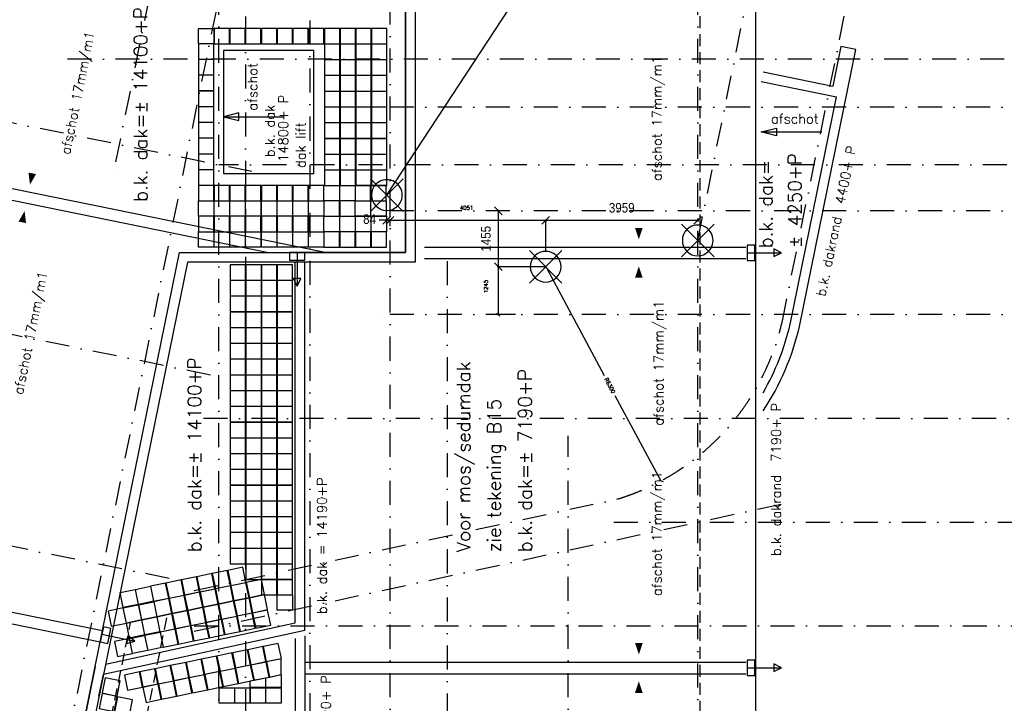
# Model space of a CAD drawing. Extents: x -161991 to 132574, y -998 to 324384.
# Tile 10 of 50: x -97498 to -71869, y 112686 to 130472. Entities that reach past the tile are written whole.
import ezdxf
from ezdxf.enums import TextEntityAlignment as Align

# ---------------------------------------------------------------- set-up
doc = ezdxf.new("R2010")
doc.units = 0
doc.header["$LTSCALE"] = 50
doc.header["$MEASUREMENT"] = 0
doc.header["$PDSIZE"] = -1
for name, pattern in [('DASHDOT', [25, 12.5, -6.25, 0, -6.25]), ('DD1', [2.66667, 1.66667, -0.5, 0, -0.5]), ('HIDDEN', [9.375, 6.25, -3.125])]:
    doc.linetypes.add(name, pattern=pattern)
doc.layers.get('0').update_dxf_attribs({"linetype": 'CONTINUOUS'})
doc.layers.get('DEFPOINTS').update_dxf_attribs({"linetype": 'CONTINUOUS'})
for name, color, linetype in [('_BRANDCOMPART', 6, 'DASHDOT'), ('A--L21--', 3, 'CONTINUOUS'), ('A--L27-A2-_DAKEN', 2, 'CONTINUOUS'), ('A--L27A1_DAKEN', 1, 'CONTINUOUS'), ('A--L27A2_DAKEN', 2, 'CONTINUOUS'), ('A--L27A4_DAKEN', 4, 'CONTINUOUS'), ('A--L27AC1_DAKEN', 1, 'HIDDEN'), ('A--L90--_F-23-', 7, 'CONTINUOUS'), ('A--L90--_F123-', 7, 'CONTINUOUS'), ('A--M$1A-_F123-', 1, 'CONTINUOUS'), ('A--T01A-25_TEKST', 2, 'CONTINUOUS'), ('A--T01A-35_TEKST', 3, 'CONTINUOUS'), ('BETONTEGELS', 1, 'CONTINUOUS'), ('DAKAFSCHOT-GOOT', 4, 'CONTINUOUS'), ('STRAMIEN', 1, 'DD1')]:
    doc.layers.add(name, color=color, linetype=linetype)
doc.styles.add('CITYBLEU', font='txt', dxfattribs={"width": 0.9})
doc.styles.add('HIEMSTRA', font='romans.shx')
doc.dimstyles.get("Standard").update_dxf_attribs({"dimscale": 40, "dimtxt": 2.5, "dimasz": 2, "dimexe": 0.3, "dimexo": 0.3, "dimgap": 2, "dimtad": 1, "dimdec": 0, "dimzin": 0, "dimdsep": 46, "dimtxsty": 'HIEMSTRA', "dimblk1": 'OBLIQUE', "dimblk2": 'OBLIQUE', "dimsah": 1, "dimcen": 0.09, "dimdle": 0.3, "dimclrd": 2, "dimclre": 2, "dimclrt": 3, "dimadec": 0, "dimazin": 0, "dimtfac": 1, "dimtdec": 4, "dimtofl": 0, "dimtmove": 2, "dimatfit": 3, "dimldrblk": 'OBLIQUE', "dimfxl": 0, "dimtvp": 625, "dimtolj": 1, "dimtzin": 0, "dimarcsym": 0})

# ---------------------------------------------------------------- blocks, each defined once
blk = doc.blocks.new('S090024-')
at = {"layer": 'A--L90--_F-23-', "color": 255}
blk.add_circle((0, 0), 0.0123, dxfattribs=at)
at = {"layer": 'A--L90--_F123-', "color": 2, "linetype": 'Continuous'}
for points in [[(-0.000001, 5.999999), (-0.000001, -6)], [(-6.000001, 0), (5.999999, 0)]]:
    blk.add_lwpolyline(points, dxfattribs=at)
blk.add_lwpolyline([(-4.000001, 0, 1), (3.999998, 0, 1)], format="xyb", close=True, dxfattribs=at)
blk = doc.blocks.new('_OBLIQUE')
at = {"color": 0, "linetype": 'ByBlock'}
blk.add_line((-0.5, -0.5), (0.5, 0.5), dxfattribs=at)
blk = doc.blocks.new('*D192')
at = {"color": 2, "linetype": 'ByBlock'}
blk.add_line((-34904, 43124), (-24748, 58617), dxfattribs=at)
at = {"layer": 'DEFPOINTS', "color": 0, "linetype": 'ByBlock'}
for p in [(-24754, 58607), (-34897, 43134)]:
    blk.add_point(p, dxfattribs=at)
at = {"color": 2, "linetype": 'ByBlock', "xscale": 80, "yscale": 80, "zscale": 80, "rotation": 56.7536868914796}
blk.add_blockref('_OBLIQUE', (-24754, 58607), dxfattribs=at)
at = {"color": 3, "linetype": 'ByBlock', "insert": (-28877, 52773), "char_height": 100, "attachment_point": 5, "rotation": 56.7537, "style": 'HIEMSTRA'}
blk.add_mtext('\\A1;R18501', dxfattribs=at)
blk = doc.blocks.new('*D193')
at = {"color": 2, "linetype": 'ByBlock'}
for p, q in [((-30770, 41231), (-29254, 38419)), ((-27769, 35664), (-28966, 37884))]:
    blk.add_line(p, q, dxfattribs=at)
at = {"layer": 'DEFPOINTS', "color": 0, "linetype": 'ByBlock'}
for p in [(-30765, 41220), (-27775, 35675)]:
    blk.add_point(p, dxfattribs=at)
at = {"color": 2, "linetype": 'ByBlock', "xscale": 80, "yscale": 80, "zscale": 80, "rotation": 298.329100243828}
blk.add_blockref('_OBLIQUE', (-27775, 35675), dxfattribs=at)
at = {"color": 3, "linetype": 'ByBlock', "insert": (-29107, 38153), "char_height": 100, "attachment_point": 5, "rotation": 298.3291, "style": 'HIEMSTRA'}
blk.add_mtext('\\A1;R6300', dxfattribs=at)
blk = doc.blocks.new('*D194')
at = {"color": 2, "linetype": 'ByBlock'}
for p, q in [((-34842, 42453), (-30779, 42453)), ((-34830, 42300), (-34830, 42465)), ((-30779, 41640), (-30779, 42465))]:
    blk.add_line(p, q, dxfattribs=at)
at = {"layer": 'DEFPOINTS', "color": 0, "linetype": 'ByBlock'}
for p in [(-30779, 42453), (-34830, 42288), (-30779, 41628)]:
    blk.add_point(p, dxfattribs=at)
at = {"color": 2, "linetype": 'ByBlock', "xscale": 80, "yscale": 80, "zscale": 80, "rotation": 180}
blk.add_blockref('_OBLIQUE', (-34830, 42453), dxfattribs=at)
at = {"color": 2, "linetype": 'ByBlock', "xscale": 80, "yscale": 80, "zscale": 80}
blk.add_blockref('_OBLIQUE', (-30779, 42453), dxfattribs=at)
at = {"color": 3, "linetype": 'ByBlock', "insert": (-32838, 42778), "char_height": 100, "attachment_point": 5, "style": 'HIEMSTRA'}
blk.add_mtext('\\A1;4051', dxfattribs=at)
blk = doc.blocks.new('*D195')
at = {"color": 2, "linetype": 'ByBlock'}
for p, q in [((-30791, 41245), (-32021, 41245)), ((-32009, 39988), (-32009, 41245)), ((-31563, 40000), (-32021, 40000))]:
    blk.add_line(p, q, dxfattribs=at)
at = {"layer": 'DEFPOINTS', "color": 0, "linetype": 'ByBlock'}
for p in [(-32009, 41245), (-30779, 41245), (-31551, 40000)]:
    blk.add_point(p, dxfattribs=at)
at = {"color": 2, "linetype": 'ByBlock', "xscale": 80, "yscale": 80, "zscale": 80}
for p, rotation in [((-32009, 41245), 90), ((-32009, 40000), 270)]:
    blk.add_blockref('_OBLIQUE', p, dxfattribs=dict(at, rotation=rotation))
at = {"color": 3, "linetype": 'ByBlock', "insert": (-32334, 40730), "char_height": 100, "attachment_point": 5, "rotation": 90, "style": 'HIEMSTRA'}
blk.add_mtext('\\A1;1245', dxfattribs=at)
blk = doc.blocks.new('HULP0203')
at = {"layer": 'A--L21--', "color": 8, "linetype": 'HIDDEN'}
blk.add_line((32109, 50271), (34995, 64438), dxfattribs=at)
at = {"layer": 'A--L21--', "color": 8}
for p, q in [((32257, 50497), (32317, 50790)), ((37596, 39907), (32824, 39907))]:
    blk.add_line(p, q, dxfattribs=at)
at = {"layer": 'A--L21--', "color": 8, "linetype": 'HIDDEN'}
blk.add_lwpolyline([(31191, 50271), (34034, 64230)], dxfattribs=at)
blk.add_lwpolyline([(32317, 50790, -0.162537), (32824, 39907, -0.162537)], format="xyb", dxfattribs=at)
blk = doc.blocks.new('*D259')
at = {"color": 1, "linetype": 'ByBlock'}
for p, q in [((-32025, 42700), (-32039, 42700)), ((-32009, 41215), (-32009, 42730)), ((-32025, 41245), (-32039, 41245))]:
    blk.add_line(p, q, dxfattribs=at)
at = {"layer": 'DEFPOINTS', "color": 0, "linetype": 'ByBlock'}
for p in [(-32009, 42700), (-31995, 42700), (-31995, 41245)]:
    blk.add_point(p, dxfattribs=at)
at = {"color": 1, "linetype": 'ByBlock', "xscale": 200, "yscale": 200, "zscale": 200}
for p, rotation in [((-32009, 42700), 90), ((-32009, 41245), 270)]:
    blk.add_blockref('_OBLIQUE', p, dxfattribs=dict(at, rotation=rotation))
at = {"color": 3, "linetype": 'ByBlock', "insert": (-32334, 41973), "char_height": 250, "attachment_point": 5, "rotation": 90, "style": 'CITYBLEU'}
blk.add_mtext('\\A1;1455', dxfattribs=at)
blk = doc.blocks.new('*D260')
at = {"color": 1, "linetype": 'ByBlock'}
for p, q in [((-34914, 42453), (-35114, 42453)), ((-34914, 42447), (-34914, 42483)), ((-34914, 42453), (-34830, 42453)), ((-34830, 42447), (-34830, 42483)), ((-34830, 42453), (-34630, 42453))]:
    blk.add_line(p, q, dxfattribs=at)
at = {"layer": 'DEFPOINTS', "color": 0, "linetype": 'ByBlock'}
for p in [(-34914, 42417), (-34830, 42453), (-34830, 42417)]:
    blk.add_point(p, dxfattribs=at)
at = {"color": 1, "linetype": 'ByBlock', "xscale": 200, "yscale": 200, "zscale": 200}
blk.add_blockref('_OBLIQUE', (-34914, 42453), dxfattribs=at)
at = {"color": 1, "linetype": 'ByBlock', "xscale": 200, "yscale": 200, "zscale": 200, "rotation": 180}
blk.add_blockref('_OBLIQUE', (-34830, 42453), dxfattribs=at)
at = {"color": 3, "linetype": 'ByBlock', "insert": (-35364, 42483), "char_height": 250, "attachment_point": 5, "style": 'CITYBLEU'}
blk.add_mtext('\\A1;84', dxfattribs=at)
blk = doc.blocks.new('*D263')
at = {"color": 1, "linetype": 'ByBlock'}
for p, q in [((-30809, 42069), (-26790, 42069)), ((-30779, 42086), (-30779, 42039)), ((-26820, 42086), (-26820, 42039))]:
    blk.add_line(p, q, dxfattribs=at)
at = {"layer": 'DEFPOINTS', "color": 0, "linetype": 'ByBlock'}
for p in [(-30779, 42116), (-26820, 42116), (-26820, 42069)]:
    blk.add_point(p, dxfattribs=at)
at = {"color": 1, "linetype": 'ByBlock', "xscale": 200, "yscale": 200, "zscale": 200, "rotation": 180}
blk.add_blockref('_OBLIQUE', (-30779, 42069), dxfattribs=at)
at = {"color": 1, "linetype": 'ByBlock', "xscale": 200, "yscale": 200, "zscale": 200}
blk.add_blockref('_OBLIQUE', (-26820, 42069), dxfattribs=at)
at = {"color": 3, "linetype": 'ByBlock', "insert": (-28799, 42394), "char_height": 250, "attachment_point": 5, "style": 'CITYBLEU'}
blk.add_mtext('\\A1;3959', dxfattribs=at)
blk = doc.blocks.new('STRAM_000')
at = {"layer": 'A--M$1A-_F123-', "color": 1}
for p, q in [((-30786.719, 41244.366), (-30768.719, 41244.366)), ((-30777.719, 41235.366), (-30777.719, 41253.366))]:
    blk.add_line(p, q, dxfattribs=at)
at = {"layer": 'STRAMIEN', "color": 8, "linetype": 'DASHDOT'}
blk.add_line((-38589.938, 89008.057), (-38589.938, -10291.459), dxfattribs=at)
at = {"layer": 'STRAMIEN', "color": 40, "linetype": 'DASHDOT'}
for p, q in [((-36607.78, 70309.23), (-42080.555, 43442.586)), ((-34868.498, 69954.935), (-55807.4, -32837.155)), ((-34829.937, 23800), (-34829.794, 67478.439)), ((-39289.938, 9050), (-39289.938, 67111.511)), ((-26819.938, 9050), (-26819.938, 67111.511)), ((-26819.938, 41928.967), (-21757.04, 66783.466)), ((-24627.061, 39798.449), (-22961.76, 47973.651)), ((-38426.886, 43718.864), (-57606.752, 47625.832)), ((-36914.938, 47650.002), (-36914.938, 23800)), ((-12596.24, 46650), (-43304.867, 46650.002)), ((-10459.265, 45399.999), (-35330.483, 45400.002)), ((-12521.952, 43899.557), (-39289.938, 43899.56)), ((-10459.265, 42699.999), (-35330.483, 42700.002)), ((-39504.739, 38427.529), (-58684.605, 42334.496)), ((-33339.27, 41394.026), (-33339.275, 23800)), ((-10459.265, 39999.998), (-35330.506, 40000.002)), ((-10306.389, 37300), (-39925.329, 37300)), ((-40582.592, 33136.193), (-59762.458, 37043.16)), ((-30194.938, 23800), (-30194.938, 36845.318)), ((-39925.329, 32817.848), (-28870.847, 35211.361)), ((-29006.596, 34600), (-10309.265, 34600)), ((-39925.329, 31900), (-10309.265, 31900))]:
    blk.add_line(p, q, dxfattribs=at)
at = {"layer": 'STRAMIEN', "linetype": 'DASHDOT'}
blk.add_line((-39925.329, 31762.425), (-24633.28, 35073.454), dxfattribs=at)
at = {"layer": 'STRAMIEN', "color": 40, "linetype": 'DASHDOT'}
blk.add_arc((-30764.584, 41220.001), 6300, 287.4932305, 346.959292, dxfattribs=at)
at = {"layer": '_BRANDCOMPART'}
blk.add_blockref('HULP0203', (-75616.985, -32246.858), dxfattribs=at)
at = {"layer": 'STRAMIEN', "linetype": 'DASHDOT', "xscale": 100, "yscale": 100, "rotation": 315}
for p in [(-34913.851, 43109.075), (-26820.848, 41929.795), (-30778.629, 41245.193)]:
    blk.add_blockref('S090024-', p, dxfattribs=at)
at = {"layer": 'A--M$1A-_F123-', "linetype": 'Continuous'}
for center, mpoint, picture, middle in [((-34897.404, 43134.165), (-24754.378, 58607.022), '*D192', (-28877.106, 52773.47)), ((-30764.584, 41220.001), (-27775.011, 35674.512), '*D193', (-29106.942, 38153.135))]:
    dim = blk.add_radius_dim(center=center, mpoint=mpoint, dimstyle='Standard', dxfattribs=at)
    dim.commit()
    dim.dimension.update_dxf_attribs({"geometry": picture, "text_midpoint": middle, "dimtype": 164})
for base, p1, p2, picture, middle in [((-30778.629, 42453.447), (-34829.871, 42288.145), (-30778.629, 41627.529), '*D194', (-32838.097, 42778.447)), ((-34829.871, 42453.447), (-34913.851, 42417.378), (-34829.871, 42417.378), '*D260', (-35363.658, 42482.962))]:
    dim = blk.add_linear_dim(base=base, p1=p1, p2=p2, dimstyle='Standard', dxfattribs=at)
    dim.commit()
    dim.dimension.update_dxf_attribs({"geometry": picture, "text_midpoint": middle, "dimtype": 160})
dim = blk.add_linear_dim(base=(-26819.938, 42453.447), p1=(-30778.629, 42500.055), p2=(-26819.938, 42500.055), dimstyle='Standard', dxfattribs=at)
dim.commit()
dim.dimension.update_dxf_attribs({"geometry": '*D263', "text_midpoint": (-28799.284, 42778.447), "insert": (0, 384.029)})
dim = blk.add_linear_dim(base=(-32009.424, 42700.002), p1=(-31995.018, 41245.193), p2=(-31995.018, 42700.002), angle=90, dimstyle='Standard', dxfattribs=at)
dim.commit()
dim.dimension.update_dxf_attribs({"geometry": '*D259', "text_midpoint": (-32334.424, 41972.597)})
dim = blk.add_linear_dim(base=(-32009.424, 41245.193), p1=(-31551.185, 40000.002), p2=(-30778.629, 41245.193), angle=90, dimstyle='Standard', dxfattribs=at)
dim.commit()
dim.dimension.update_dxf_attribs({"geometry": '*D195', "text_midpoint": (-32334.424, 40729.764), "dimtype": 160})

msp = doc.modelspace()

# ---------------------------------------------------------------- linework, layer by layer
at = {"layer": 'A--L21--'}
msp.add_lwpolyline([(-90078.7, 114440.6), (-90078.7, 90299.1), (-96770.6, 90299.1), (-96770.6, 82274.8), (-98260.5, 74961.1, -0.0117907), (-98401.2, 74354.8, -0.0117907)], format="xyb", dxfattribs=at)
at = {"layer": 'A--L27-A2-_DAKEN'}
for p, q in [((-90278.7, 124415), (-90278.7, 123534.9)), ((-78561.9, 124409.7), (-77681.8, 124409.7)), ((-95361.3, 114481.2), (-94499.6, 114302.8)), ((-78561.9, 113609.7), (-77681.8, 113609.7))]:
    msp.add_line(p, q, dxfattribs=at)
for points in [[(-78361.9, 124209.7), (-78361.9, 124609.7), (-78561.9, 124609.7), (-78561.9, 124209.7)], [(-90478.7, 124215), (-90078.7, 124215), (-90078.7, 124415), (-90478.7, 124415)], [(-77671.5, 124409.7), (-77671.5, 124409.7), (-77871.5, 124509.7), (-77871.5, 124309.7)], [(-90278.7, 123534.9), (-90278.7, 123534.9), (-90178.7, 123734.9), (-90378.7, 123734.9)], [(-95206, 114244.8), (-95124.9, 114636.5), (-95320.7, 114677.1), (-95401.9, 114285.4)], [(-94499.6, 114302.8), (-94499.6, 114302.8), (-94675.1, 114441.2), (-94715.7, 114245.4)], [(-78361.9, 113409.7), (-78361.9, 113809.7), (-78561.9, 113809.7), (-78561.9, 113409.7)], [(-77671.5, 113609.7), (-77671.5, 113609.7), (-77871.5, 113709.7), (-77871.5, 113509.7)]]:
    msp.add_lwpolyline(points, close=True, dxfattribs=at)
at = {"layer": 'A--L27A1_DAKEN'}
for p, q in [((-77201, 122492.5), (-75734.3, 129692.9)), ((-76126.3, 129772.7), (-76336.2, 128742.3)), ((-75734.3, 129692.9), (-76126.3, 129772.7)), ((-78145.7, 129110.9), (-76336, 128742.3)), ((-78195.6, 128865.9), (-76239.1, 128467.4)), ((-77446, 122542.4), (-76239.1, 128467.4)), ((-92192.7, 127948.1), (-90615.4, 127948.1)), ((-78198.5, 127551.6), (-76621.2, 127552.4)), ((-101078.2, 126769.6), (-89588.4, 124429.1)), ((-101138.1, 126475.7), (-91021.9, 124415)), ((-86957.6, 124556), (-78595.7, 124556)), ((-86957.6, 124256), (-78595.7, 124256)), ((-103233.9, 116186.9), (-95342, 114579.3)), ((-103293.8, 115893), (-95401.9, 114285.4)), ((-90078.7, 113756), (-78595.7, 113756)), ((-90078.7, 113456), (-78595.7, 113456))]:
    msp.add_line(p, q, dxfattribs=at)
for points in [[(-93338.5, 124415), (-90328.7, 124415), (-87457.6, 124415), (-87457.5, 144623.2), (-97043.6, 146575.9), (-104062.8, 112117.8), (-96170.9, 110510.2), (-95532.8, 113642.7), (-93338.5, 124415)], [(-95265.7, 113701.1), (-90328.7, 114780.8), (-90328.7, 124165)], [(-90328.7, 114372.5), (-90328.7, 90549.1), (-97020.6, 90549.1), (-97020.6, 82274.8)]]:
    msp.add_lwpolyline(points, dxfattribs=at)
for points in [[(-81381.5, 129906, 0, 0, 0), (-81381.5, 134856, 0, 200, 0), (-81381.5, 134556, 0, 0, 0)], [(-96242.4, 131030.8, 0, 0, 0), (-97230.1, 126180.4, 0, 200, 0), (-97170.3, 126474.4, 0, 0, 0)], [(-81381.5, 129706, 0, 0, 0), (-81381.5, 124756, 0, 200, 0), (-81381.5, 125056, 0, 0, 0)], [(-98358.2, 120644.1, 0, 0, 0), (-97370.5, 125494.6, 0, 200, 0), (-97430.4, 125200.6, 0, 0, 0)], [(-81381.5, 119106, 0, 0, 0), (-81381.5, 124056, 0, 200, 0), (-81381.5, 123756, 0, 0, 0)], [(-81381.5, 118906, 0, 0, 0), (-81381.5, 113956, 0, 200, 0), (-81381.5, 114256, 0, 0, 0)], [(-81381.5, 108306, 0, 0, 0), (-81381.5, 113256, 0, 200, 0), (-81381.5, 112956, 0, 0, 0)]]:
    msp.add_lwpolyline(points, format="xyseb", dxfattribs=at)
for points in [[(-91792.3, 128046.4), (-92192.7, 127948.1), (-92192.7, 127948.1), (-91793.1, 127846.4)], [(-77798.4, 127451.8), (-78198.5, 127551.6), (-78198.5, 127551.6), (-77798.5, 127651.8)]]:
    msp.add_lwpolyline(points, close=True, dxfattribs=at)
for radius, start in [(6517, 330.07121), (6767, 326.57722)]:
    msp.add_arc((-83793.6, 124019.2), radius, start, 346.96153, dxfattribs=at)
at = {"layer": 'A--L27A2_DAKEN'}
msp.add_line((-78345.7, 138713.9), (-78345.7, 96534.8), dxfattribs=at)
at = {"layer": 'A--L27A4_DAKEN', "color": 5}
for p, q in [((-93134.2, 124165), (-95320.3, 113433.3)), ((-90078.7, 124165), (-93134.2, 124165))]:
    msp.add_line(p, q, dxfattribs=at)
at = {"layer": 'A--L27A4_DAKEN'}
for q in [(-90078.7, 124165), (-95320.3, 113433.3)]:
    msp.add_line((-90078.7, 114579.5), q, dxfattribs=at)
at = {"layer": 'A--L27A4_DAKEN', "color": 5}
msp.add_lwpolyline([(-95320.3, 113433.3), (-95975.8, 110215.3), (-104357.7, 111922.7), (-97238.7, 146870.8), (-87207.5, 144827.4), (-87207.6, 124165), (-90078.7, 124165)], dxfattribs=at)
at = {"layer": 'A--L27A4_DAKEN'}
msp.add_lwpolyline([(-95532.8, 113642.7), (-96170.9, 110510.2), (-104062.8, 112117.8), (-97043.6, 146575.9), (-87457.5, 144623.2), (-87457.6, 124415), (-90328.7, 124415)], dxfattribs=at)
at = {"layer": 'A--L27A4_DAKEN', "color": 5}
msp.add_lwpolyline([(-92192.7, 126473.6), (-89842.7, 126473.6), (-89842.7, 129674.1), (-92192.7, 129674.1)], close=True, dxfattribs=at)
at = {"layer": 'A--L27AC1_DAKEN'}
msp.add_line((-79795.7, 131969.6), (-79795.7, 96534.8), dxfattribs=at)
at = {"layer": 'BETONTEGELS'}
for points in [[(-92447.7, 129846), (-92847.7, 129846), (-92847.7, 130246), (-92447.7, 130246)], [(-92037.7, 130246), (-92437.7, 130246), (-92437.7, 129846), (-92037.7, 129846)], [(-91627.7, 130246), (-92027.7, 130246), (-92027.7, 129846), (-91627.7, 129846)], [(-91217.7, 130246), (-91617.7, 130246), (-91617.7, 129846), (-91217.7, 129846)], [(-90807.7, 130246), (-91207.7, 130246), (-91207.7, 129846), (-90807.7, 129846)], [(-90397.7, 130246), (-90797.7, 130246), (-90797.7, 129846), (-90397.7, 129846)], [(-89987.7, 130246), (-90387.7, 130246), (-90387.7, 129846), (-89987.7, 129846)], [(-89577.7, 130246), (-89977.7, 130246), (-89977.7, 129846), (-89577.7, 129846)], [(-89167.7, 130246), (-89567.7, 130246), (-89567.7, 129846), (-89167.7, 129846)], [(-88757.7, 130246), (-89157.7, 130246), (-89157.7, 129846), (-88757.7, 129846)], [(-88347.7, 130246), (-88747.7, 130246), (-88747.7, 129846), (-88347.7, 129846)], [(-87937.7, 130246), (-88337.7, 130246), (-88337.7, 129846), (-87937.7, 129846)], [(-92447.7, 129846), (-92847.7, 129846), (-92847.7, 129446), (-92447.7, 129446)], [(-89167.7, 129836), (-89567.7, 129836), (-89567.7, 129436), (-89167.7, 129436)], [(-88757.7, 129836), (-89157.7, 129836), (-89157.7, 129436), (-88757.7, 129436)], [(-88347.7, 129836), (-88747.7, 129836), (-88747.7, 129436), (-88347.7, 129436)], [(-87937.7, 129836), (-88337.7, 129836), (-88337.7, 129436), (-87937.7, 129436)], [(-92447.7, 129436), (-92847.7, 129436), (-92847.7, 129036), (-92447.7, 129036)], [(-89167.7, 129426), (-89567.7, 129426), (-89567.7, 129026), (-89167.7, 129026)], [(-88757.7, 129426), (-89157.7, 129426), (-89157.7, 129026), (-88757.7, 129026)], [(-88347.7, 129426), (-88747.7, 129426), (-88747.7, 129026), (-88347.7, 129026)], [(-87937.7, 129426), (-88337.7, 129426), (-88337.7, 129026), (-87937.7, 129026)], [(-92447.7, 129026), (-92847.7, 129026), (-92847.7, 128626), (-92447.7, 128626)], [(-89167.7, 129016), (-89567.7, 129016), (-89567.7, 128616), (-89167.7, 128616)], [(-88757.7, 129016), (-89157.7, 129016), (-89157.7, 128616), (-88757.7, 128616)], [(-88347.7, 129016), (-88747.7, 129016), (-88747.7, 128616), (-88347.7, 128616)], [(-87937.7, 129016), (-88337.7, 129016), (-88337.7, 128616), (-87937.7, 128616)], [(-92447.7, 128616), (-92847.7, 128616), (-92847.7, 128216), (-92447.7, 128216)], [(-89167.7, 128606), (-89567.7, 128606), (-89567.7, 128206), (-89167.7, 128206)], [(-88757.7, 128606), (-89157.7, 128606), (-89157.7, 128206), (-88757.7, 128206)], [(-88347.7, 128606), (-88747.7, 128606), (-88747.7, 128206), (-88347.7, 128206)], [(-87937.7, 128606), (-88337.7, 128606), (-88337.7, 128206), (-87937.7, 128206)], [(-92447.7, 128206), (-92847.7, 128206), (-92847.7, 127806), (-92447.7, 127806)], [(-89167.7, 128196), (-89567.7, 128196), (-89567.7, 127796), (-89167.7, 127796)], [(-88757.7, 128196), (-89157.7, 128196), (-89157.7, 127796), (-88757.7, 127796)], [(-88347.7, 128196), (-88747.7, 128196), (-88747.7, 127796), (-88347.7, 127796)], [(-87937.7, 128196), (-88337.7, 128196), (-88337.7, 127796), (-87937.7, 127796)], [(-92447.7, 127796), (-92847.7, 127796), (-92847.7, 127396), (-92447.7, 127396)], [(-89167.7, 127786), (-89567.7, 127786), (-89567.7, 127386), (-89167.7, 127386)], [(-88757.7, 127786), (-89157.7, 127786), (-89157.7, 127386), (-88757.7, 127386)], [(-88347.7, 127786), (-88747.7, 127786), (-88747.7, 127386), (-88347.7, 127386)], [(-87937.7, 127786), (-88337.7, 127786), (-88337.7, 127386), (-87937.7, 127386)], [(-92447.7, 127386), (-92847.7, 127386), (-92847.7, 126986), (-92447.7, 126986)], [(-89167.7, 127376), (-89567.7, 127376), (-89567.7, 126976), (-89167.7, 126976)], [(-88757.7, 127376), (-89157.7, 127376), (-89157.7, 126976), (-88757.7, 126976)], [(-88347.7, 127376), (-88747.7, 127376), (-88747.7, 126976), (-88347.7, 126976)], [(-87937.7, 127376), (-88337.7, 127376), (-88337.7, 126976), (-87937.7, 126976)], [(-92447.7, 126976), (-92847.7, 126976), (-92847.7, 126576), (-92447.7, 126576)], [(-89167.7, 126966), (-89567.7, 126966), (-89567.7, 126566), (-89167.7, 126566)], [(-88757.7, 126966), (-89157.7, 126966), (-89157.7, 126566), (-88757.7, 126566)], [(-88347.7, 126966), (-88747.7, 126966), (-88747.7, 126566), (-88347.7, 126566)], [(-87937.7, 126966), (-88337.7, 126966), (-88337.7, 126566), (-87937.7, 126566)], [(-92447.7, 126566), (-92847.7, 126566), (-92847.7, 126166), (-92447.7, 126166)], [(-89167.7, 126556), (-89567.7, 126556), (-89567.7, 126156), (-89167.7, 126156)], [(-88757.7, 126556), (-89157.7, 126556), (-89157.7, 126156), (-88757.7, 126156)], [(-88347.7, 126556), (-88747.7, 126556), (-88747.7, 126156), (-88347.7, 126156)], [(-87937.7, 126556), (-88337.7, 126556), (-88337.7, 126156), (-87937.7, 126156)], [(-92447.7, 126156), (-92847.7, 126156), (-92847.7, 125756), (-92447.7, 125756)], [(-92037.7, 126156), (-92437.7, 126156), (-92437.7, 125756), (-92037.7, 125756)], [(-91627.7, 126156), (-92027.7, 126156), (-92027.7, 125756), (-91627.7, 125756)], [(-91217.7, 126156), (-91617.7, 126156), (-91617.7, 125756), (-91217.7, 125756)], [(-90807.7, 126156), (-91207.7, 126156), (-91207.7, 125756), (-90807.7, 125756)], [(-90397.7, 126156), (-90797.7, 126156), (-90797.7, 125756), (-90397.7, 125756)], [(-89987.7, 126156), (-90387.7, 126156), (-90387.7, 125756), (-89987.7, 125756)], [(-89577.7, 126156), (-89977.7, 126156), (-89977.7, 125756), (-89577.7, 125756)], [(-89577.7, 126156), (-89177.7, 126156), (-89177.7, 125756), (-89577.7, 125756)], [(-89167.7, 126156), (-88767.7, 126156), (-88767.7, 125756), (-89167.7, 125756)], [(-88367.7, 126156), (-88767.7, 126156), (-88767.7, 125756), (-88367.7, 125756)], [(-87957.7, 126156), (-88357.7, 126156), (-88357.7, 125756), (-87957.7, 125756)], [(-92447.7, 125356), (-92847.7, 125356), (-92847.7, 125756), (-92447.7, 125756)], [(-92037.7, 125356), (-92437.7, 125356), (-92437.7, 125756), (-92037.7, 125756)], [(-91627.7, 125356), (-92027.7, 125356), (-92027.7, 125756), (-91627.7, 125756)], [(-91217.7, 125356), (-91617.7, 125356), (-91617.7, 125756), (-91217.7, 125756)], [(-90807.7, 125356), (-91207.7, 125356), (-91207.7, 125756), (-90807.7, 125756)], [(-90397.7, 125356), (-90797.7, 125356), (-90797.7, 125756), (-90397.7, 125756)], [(-89987.7, 125356), (-90387.7, 125356), (-90387.7, 125756), (-89987.7, 125756)], [(-89577.7, 125356), (-89977.7, 125356), (-89977.7, 125756), (-89577.7, 125756)], [(-89577.7, 125356), (-89177.7, 125356), (-89177.7, 125756), (-89577.7, 125756)], [(-89167.7, 125356), (-88767.7, 125356), (-88767.7, 125756), (-89167.7, 125756)], [(-88367.7, 125356), (-88767.7, 125356), (-88767.7, 125756), (-88367.7, 125756)], [(-87957.7, 125356), (-88357.7, 125356), (-88357.7, 125756), (-87957.7, 125756)], [(-92447.7, 125356), (-92847.7, 125356), (-92847.7, 124956), (-92447.7, 124956)], [(-92037.7, 125356), (-92437.7, 125356), (-92437.7, 124956), (-92037.7, 124956)], [(-91627.7, 125356), (-92027.7, 125356), (-92027.7, 124956), (-91627.7, 124956)], [(-91217.7, 125356), (-91617.7, 125356), (-91617.7, 124956), (-91217.7, 124956)], [(-90807.7, 125356), (-91207.7, 125356), (-91207.7, 124956), (-90807.7, 124956)], [(-90397.7, 125356), (-90797.7, 125356), (-90797.7, 124956), (-90397.7, 124956)], [(-89987.7, 125356), (-90387.7, 125356), (-90387.7, 124956), (-89987.7, 124956)], [(-89577.7, 125356), (-89977.7, 125356), (-89977.7, 124956), (-89577.7, 124956)], [(-89577.7, 125356), (-89177.7, 125356), (-89177.7, 124956), (-89577.7, 124956)], [(-89167.7, 125356), (-88767.7, 125356), (-88767.7, 124956), (-89167.7, 124956)], [(-88757.7, 125356), (-88357.7, 125356), (-88357.7, 124956), (-88757.7, 124956)], [(-88347.7, 125356), (-87947.7, 125356), (-87947.7, 124956), (-88347.7, 124956)], [(-92447.7, 124556), (-92847.7, 124556), (-92847.7, 124956), (-92447.7, 124956)], [(-92037.7, 124556), (-92437.7, 124556), (-92437.7, 124956), (-92037.7, 124956)], [(-91627.7, 124556), (-92027.7, 124556), (-92027.7, 124956), (-91627.7, 124956)], [(-91217.7, 124556), (-91617.7, 124556), (-91617.7, 124956), (-91217.7, 124956)], [(-90807.7, 124556), (-91207.7, 124556), (-91207.7, 124956), (-90807.7, 124956)], [(-90397.7, 124556), (-90797.7, 124556), (-90797.7, 124956), (-90397.7, 124956)], [(-89987.7, 124556), (-90387.7, 124556), (-90387.7, 124956), (-89987.7, 124956)], [(-89577.7, 124556), (-89977.7, 124556), (-89977.7, 124956), (-89577.7, 124956)], [(-89577.7, 124556), (-89177.7, 124556), (-89177.7, 124956), (-89577.7, 124956)], [(-89167.7, 124556), (-88767.7, 124556), (-88767.7, 124956), (-89167.7, 124956)], [(-88757.7, 124556), (-88357.7, 124556), (-88357.7, 124956), (-88757.7, 124956)], [(-88347.7, 124556), (-87947.7, 124556), (-87947.7, 124956), (-88347.7, 124956)], [(-91617.7, 124096), (-92017.7, 124096), (-92017.7, 123696), (-91617.7, 123696)], [(-91207.7, 124096), (-91607.7, 124096), (-91607.7, 123696), (-91207.7, 123696)], [(-90807.7, 124096), (-91207.7, 124096), (-91207.7, 123696), (-90807.7, 123696)], [(-90397.7, 124096), (-90797.7, 124096), (-90797.7, 123696), (-90397.7, 123696)], [(-91617.7, 123686), (-92017.7, 123686), (-92017.7, 123286), (-91617.7, 123286)], [(-91207.7, 123686), (-91607.7, 123686), (-91607.7, 123286), (-91207.7, 123286)], [(-90807.7, 123686), (-91207.7, 123686), (-91207.7, 123286), (-90807.7, 123286)], [(-90397.7, 123686), (-90797.7, 123686), (-90797.7, 123286), (-90397.7, 123286)], [(-91617.7, 123276), (-92017.7, 123276), (-92017.7, 122876), (-91617.7, 122876)], [(-91207.7, 123276), (-91607.7, 123276), (-91607.7, 122876), (-91207.7, 122876)], [(-90807.7, 123276), (-91207.7, 123276), (-91207.7, 122876), (-90807.7, 122876)], [(-90397.7, 123276), (-90797.7, 123276), (-90797.7, 122876), (-90397.7, 122876)], [(-91617.7, 122866), (-92017.7, 122866), (-92017.7, 122466), (-91617.7, 122466)], [(-91207.7, 122866), (-91607.7, 122866), (-91607.7, 122466), (-91207.7, 122466)], [(-90807.7, 122866), (-91207.7, 122866), (-91207.7, 122466), (-90807.7, 122466)], [(-90397.7, 122866), (-90797.7, 122866), (-90797.7, 122466), (-90397.7, 122466)], [(-91617.7, 122456), (-92017.7, 122456), (-92017.7, 122056), (-91617.7, 122056)], [(-91207.7, 122456), (-91607.7, 122456), (-91607.7, 122056), (-91207.7, 122056)], [(-90807.7, 122456), (-91207.7, 122456), (-91207.7, 122056), (-90807.7, 122056)], [(-90397.7, 122456), (-90797.7, 122456), (-90797.7, 122056), (-90397.7, 122056)], [(-91617.7, 122046), (-92017.7, 122046), (-92017.7, 121646), (-91617.7, 121646)], [(-91207.7, 122046), (-91607.7, 122046), (-91607.7, 121646), (-91207.7, 121646)], [(-90807.7, 122046), (-91207.7, 122046), (-91207.7, 121646), (-90807.7, 121646)], [(-90397.7, 122046), (-90797.7, 122046), (-90797.7, 121646), (-90397.7, 121646)], [(-91617.7, 121636), (-92017.7, 121636), (-92017.7, 121236), (-91617.7, 121236)], [(-91207.7, 121636), (-91607.7, 121636), (-91607.7, 121236), (-91207.7, 121236)], [(-90807.7, 121636), (-91207.7, 121636), (-91207.7, 121236), (-90807.7, 121236)], [(-90397.7, 121636), (-90797.7, 121636), (-90797.7, 121236), (-90397.7, 121236)], [(-91617.7, 121226), (-92017.7, 121226), (-92017.7, 120826), (-91617.7, 120826)], [(-91207.7, 121226), (-91607.7, 121226), (-91607.7, 120826), (-91207.7, 120826)], [(-90807.7, 121226), (-91207.7, 121226), (-91207.7, 120826), (-90807.7, 120826)], [(-90397.7, 121226), (-90797.7, 121226), (-90797.7, 120826), (-90397.7, 120826)], [(-91617.7, 120816), (-92017.7, 120816), (-92017.7, 120416), (-91617.7, 120416)], [(-91207.7, 120816), (-91607.7, 120816), (-91607.7, 120416), (-91207.7, 120416)], [(-90807.7, 120816), (-91207.7, 120816), (-91207.7, 120416), (-90807.7, 120416)], [(-90397.7, 120816), (-90797.7, 120816), (-90797.7, 120416), (-90397.7, 120416)], [(-91617.7, 120406), (-92017.7, 120406), (-92017.7, 120006), (-91617.7, 120006)], [(-91207.7, 120406), (-91607.7, 120406), (-91607.7, 120006), (-91207.7, 120006)], [(-90807.7, 120406), (-91207.7, 120406), (-91207.7, 120006), (-90807.7, 120006)], [(-90397.7, 120406), (-90797.7, 120406), (-90797.7, 120006), (-90397.7, 120006)], [(-91617.7, 119996), (-92017.7, 119996), (-92017.7, 119596), (-91617.7, 119596)], [(-91207.7, 119996), (-91607.7, 119996), (-91607.7, 119596), (-91207.7, 119596)], [(-90807.7, 119996), (-91207.7, 119996), (-91207.7, 119596), (-90807.7, 119596)], [(-90397.7, 119996), (-90797.7, 119996), (-90797.7, 119596), (-90397.7, 119596)], [(-91617.7, 119586), (-92017.7, 119586), (-92017.7, 119186), (-91617.7, 119186)], [(-91207.7, 119586), (-91607.7, 119586), (-91607.7, 119186), (-91207.7, 119186)], [(-90807.7, 119586), (-91207.7, 119586), (-91207.7, 119186), (-90807.7, 119186)], [(-90397.7, 119586), (-90797.7, 119586), (-90797.7, 119186), (-90397.7, 119186)], [(-91617.7, 119176), (-92017.7, 119176), (-92017.7, 118776), (-91617.7, 118776)], [(-91207.7, 119176), (-91607.7, 119176), (-91607.7, 118776), (-91207.7, 118776)], [(-90807.7, 119176), (-91207.7, 119176), (-91207.7, 118776), (-90807.7, 118776)], [(-90397.7, 119176), (-90797.7, 119176), (-90797.7, 118776), (-90397.7, 118776)], [(-91617.7, 118766), (-92017.7, 118766), (-92017.7, 118366), (-91617.7, 118366)], [(-91207.7, 118766), (-91607.7, 118766), (-91607.7, 118366), (-91207.7, 118366)], [(-90807.7, 118766), (-91207.7, 118766), (-91207.7, 118366), (-90807.7, 118366)], [(-90397.7, 118766), (-90797.7, 118766), (-90797.7, 118366), (-90397.7, 118366)], [(-91617.7, 118356), (-92017.7, 118356), (-92017.7, 117956), (-91617.7, 117956)], [(-91207.7, 118356), (-91607.7, 118356), (-91607.7, 117956), (-91207.7, 117956)], [(-90807.7, 118356), (-91207.7, 118356), (-91207.7, 117956), (-90807.7, 117956)], [(-90397.7, 118356), (-90797.7, 118356), (-90797.7, 117956), (-90397.7, 117956)], [(-91617.7, 117946), (-92017.7, 117946), (-92017.7, 117546), (-91617.7, 117546)], [(-91207.7, 117946), (-91607.7, 117946), (-91607.7, 117546), (-91207.7, 117546)], [(-90807.7, 117946), (-91207.7, 117946), (-91207.7, 117546), (-90807.7, 117546)], [(-90397.7, 117946), (-90797.7, 117946), (-90797.7, 117546), (-90397.7, 117546)], [(-91617.7, 117536), (-92017.7, 117536), (-92017.7, 117136), (-91617.7, 117136)], [(-91207.7, 117536), (-91607.7, 117536), (-91607.7, 117136), (-91207.7, 117136)], [(-90807.7, 117536), (-91207.7, 117536), (-91207.7, 117136), (-90807.7, 117136)], [(-90397.7, 117536), (-90797.7, 117536), (-90797.7, 117136), (-90397.7, 117136)], [(-91617.7, 117126), (-92017.7, 117126), (-92017.7, 116726), (-91617.7, 116726)], [(-91207.7, 117126), (-91607.7, 117126), (-91607.7, 116726), (-91207.7, 116726)], [(-90807.7, 117126), (-91207.7, 117126), (-91207.7, 116726), (-90807.7, 116726)], [(-90397.7, 117126), (-90797.7, 117126), (-90797.7, 116726), (-90397.7, 116726)], [(-91617.7, 116716), (-92017.7, 116716), (-92017.7, 116316), (-91617.7, 116316)], [(-91207.7, 116716), (-91607.7, 116716), (-91607.7, 116316), (-91207.7, 116316)], [(-90807.7, 116716), (-91207.7, 116716), (-91207.7, 116316), (-90807.7, 116316)], [(-90397.7, 116716), (-90797.7, 116716), (-90797.7, 116316), (-90397.7, 116316)], [(-92093.5, 116142.3), (-92485.3, 116061.7), (-92404.7, 115669.9), (-92012.9, 115750.5)], [(-91692, 116225), (-92083.7, 116144.3), (-92003.1, 115752.6), (-91611.3, 115833.2)], [(-91207.7, 116306), (-91607.7, 116306), (-91607.7, 115906), (-91207.7, 115906)], [(-90807.7, 116306), (-91207.7, 116306), (-91207.7, 115906), (-90807.7, 115906)], [(-90397.7, 116306), (-90797.7, 116306), (-90797.7, 115906), (-90397.7, 115906)], [(-93298.3, 115894.4), (-93690.1, 115813.8), (-93609.5, 115422), (-93217.7, 115502.6)], [(-92896.7, 115977.1), (-93288.5, 115896.4), (-93207.9, 115504.6), (-92816.1, 115585.3)], [(-92495.1, 116059.7), (-92886.9, 115979.1), (-92806.3, 115587.3), (-92414.5, 115667.9)], [(-91207.7, 115906), (-91599.5, 115825.4), (-91518.9, 115433.6), (-91127.1, 115514.2)], [(-90807.7, 115906), (-91207.7, 115906), (-91207.7, 115506), (-90807.7, 115506)], [(-90397.7, 115906), (-90797.7, 115906), (-90797.7, 115506), (-90397.7, 115506)], [(-94885.1, 115567.9), (-94493.3, 115648.5), (-94412.6, 115256.7), (-94804.4, 115176.1)], [(-94483.5, 115650.5), (-94091.7, 115731.2), (-94011.1, 115339.4), (-94402.8, 115258.7)], [(-93699.9, 115811.8), (-94091.7, 115731.2), (-94011.1, 115339.4), (-93619.3, 115420)], [(-92412.5, 115658.1), (-92804.3, 115577.5), (-92723.7, 115185.7), (-92331.9, 115266.3)], [(-92010.9, 115740.7), (-92402.7, 115660.1), (-92322.1, 115268.3), (-91930.3, 115349)], [(-91609.3, 115823.4), (-92001.1, 115742.8), (-91920.5, 115351), (-91528.7, 115431.6)], [(-93617.2, 115410.2), (-94009, 115329.6), (-93928.4, 114937.8), (-93536.6, 115018.4)], [(-93215.7, 115492.8), (-93607.5, 115412.2), (-93526.8, 115020.4), (-93135, 115101)], [(-92814.1, 115575.5), (-93205.9, 115494.8), (-93125.2, 115103.1), (-92733.5, 115183.7)], [(-91930.3, 115349), (-92322.1, 115268.3), (-92241.5, 114876.5), (-91849.7, 114957.2)], [(-91528.7, 115431.6), (-91920.5, 115351), (-91839.9, 114959.2), (-91448.1, 115039.8)], [(-91127.1, 115514.2), (-91518.9, 115433.6), (-91438.3, 115041.8), (-91046.5, 115122.4)], [(-90397.7, 115106), (-90797.7, 115106), (-90797.7, 115506), (-90397.7, 115506)], [(-94802.4, 115166.3), (-95194.2, 115085.7), (-95113.6, 114693.9), (-94721.8, 114774.5)], [(-94802.4, 115166.3), (-94410.6, 115246.9), (-94330, 114855.1), (-94721.8, 114774.5)], [(-94400.8, 115248.9), (-94009, 115329.6), (-93928.4, 114937.8), (-94320.2, 114857.2)], [(-93135, 115101), (-93526.8, 115020.4), (-93446.2, 114628.6), (-93054.4, 114709.2)], [(-92733.5, 115183.7), (-93125.2, 115103.1), (-93044.6, 114711.3), (-92652.8, 114791.9)], [(-92331.9, 115266.3), (-92723.7, 115185.7), (-92643, 114793.9), (-92251.2, 114874.5)], [(-91044.5, 115112.6), (-91436.3, 115032), (-91355.6, 114640.2), (-90963.9, 114720.9)], [(-94721.8, 114774.5), (-94330, 114855.1), (-94249.4, 114463.3), (-94641.2, 114382.7)], [(-94320.2, 114857.2), (-93928.4, 114937.8), (-93847.8, 114546), (-94239.6, 114465.4)], [(-93536.6, 115018.4), (-93928.4, 114937.8), (-93847.8, 114546), (-93456, 114626.6)], [(-92249.2, 114864.7), (-92641, 114784.1), (-92560.4, 114392.3), (-92168.6, 114472.9)], [(-91847.6, 114947.4), (-92239.4, 114866.7), (-92158.8, 114475), (-91767, 114555.6)], [(-91446.1, 115030), (-91837.8, 114949.4), (-91757.2, 114557.6), (-91365.4, 114638.2)], [(-93454, 114616.8), (-93845.8, 114536.2), (-93765.2, 114144.4), (-93373.4, 114225)], [(-93052.4, 114699.5), (-93444.2, 114618.8), (-93363.6, 114227), (-92971.8, 114307.7)], [(-92650.8, 114782.1), (-93042.6, 114701.5), (-92962, 114309.7), (-92570.2, 114390.3)], [(-94639.2, 114372.9), (-95030.9, 114292.3), (-94950.3, 113900.5), (-94558.5, 113981.1)], [(-94639.2, 114372.9), (-94247.4, 114453.6), (-94166.7, 114061.8), (-94558.5, 113981.1)], [(-94237.6, 114455.6), (-93845.8, 114536.2), (-93765.2, 114144.4), (-94156.9, 114063.8)], [(-91570.5, 114079.2), (-91962.3, 113998.5), (-91881.7, 113606.8), (-91489.9, 113687.4)], [(-91168.9, 114161.8), (-91560.7, 114081.2), (-91480.1, 113689.4), (-91088.3, 113770)], [(-90767.3, 114244.4), (-91159.1, 114163.8), (-91078.5, 113772), (-90686.7, 113852.7)], [(-92775.2, 113831.3), (-93167, 113750.6), (-93086.4, 113358.8), (-92694.6, 113439.5)], [(-92373.7, 113913.9), (-92765.4, 113833.3), (-92684.8, 113441.5), (-92293, 113522.1)], [(-91972.1, 113996.5), (-92363.9, 113915.9), (-92283.2, 113524.1), (-91891.4, 113604.7)], [(-90689.1, 113842), (-91076.5, 113762.2), (-90995.8, 113370.4), (-90689.1, 113433.6)], [(-93980, 113583.3), (-94371.8, 113502.7), (-94291.2, 113110.9), (-93899.4, 113191.5)], [(-93578.4, 113666), (-93970.2, 113585.4), (-93889.6, 113193.6), (-93497.8, 113274.2)], [(-93176.8, 113748.6), (-93568.6, 113668), (-93488, 113276.2), (-93096.2, 113356.8)], [(-91889.4, 113594.9), (-92281.2, 113514.3), (-92200.6, 113122.5), (-91808.8, 113203.2)], [(-91487.8, 113677.6), (-91879.6, 113597), (-91799, 113205.2), (-91407.2, 113285.8)], [(-91086.3, 113760.2), (-91478.1, 113679.6), (-91397.4, 113287.8), (-91005.6, 113368.4)], [(-94878.5, 113267.1), (-95270.4, 113347), (-95350.3, 112955), (-94958.3, 112875.2)], [(-94381.6, 113500.7), (-94773.4, 113420.1), (-94692.8, 113028.3), (-94301, 113108.9)], [(-93094.2, 113347), (-93486, 113266.4), (-93405.4, 112874.6), (-93013.6, 112955.2)], [(-92692.6, 113429.7), (-93084.4, 113349), (-93003.8, 112957.3), (-92612, 113037.9)], [(-92291, 113512.3), (-92682.8, 113431.7), (-92602.2, 113039.9), (-92210.4, 113120.5)], [(-91099.1, 113101.4), (-91499.1, 113101.4), (-91499.1, 113266.9), (-91099.1, 113349.2)], [(-90689.1, 113101.4), (-91089.1, 113101.4), (-91089.1, 113351.3), (-90689.1, 113433.6)], [(-93897.4, 113181.8), (-94289.1, 113101.1), (-94208.5, 112709.3), (-93816.7, 112790)], [(-93495.8, 113264.4), (-93887.6, 113183.8), (-93806.9, 112792), (-93415.2, 112872.6)], [(-91909.1, 112691.4), (-92309.1, 112691.4), (-92309.1, 113091.4), (-91909.1, 113091.4)], [(-91499.1, 112691.4), (-91899.1, 112691.4), (-91899.1, 113091.4), (-91499.1, 113091.4)], [(-91099.1, 112691.4), (-91499.1, 112691.4), (-91499.1, 113091.4), (-91099.1, 113091.4)], [(-90689.1, 112691.4), (-91089.1, 112691.4), (-91089.1, 113091.4), (-90689.1, 113091.4)], [(-94960.3, 112865.4), (-95352.3, 112945.2), (-95432.1, 112553.3), (-95040.1, 112473.4)], [(-94560.6, 112773.7), (-94952.5, 112853.6), (-95032.3, 112461.6), (-94640.4, 112381.8)]]:
    msp.add_lwpolyline(points, close=True, dxfattribs=at)
at = {"layer": 'DAKAFSCHOT-GOOT'}
msp.add_line((-95434, 112875), (-95320.3, 113433.3), dxfattribs=at)

# ---------------------------------------------------------------- block references
msp.add_blockref('STRAM_000', (-53027.8, 82799))

# ---------------------------------------------------------------- texts
at = {"layer": 'A--T01A-25_TEKST', "style": 'HIEMSTRA'}
for s, rotation, p in [('afschot 17mm/m1', 78.48629, (-95544.9, 130138.2)), ('afschot 17mm/m1', 90, (-80788.6, 129531.1)), ('14800+ P', 90, (-90512.5, 128514.9)), ('b.k. dak ', 90, (-90862, 128425.7)), ('b.k. dakrand  4400+ P', 78.2791, (-75719, 127157.3)), ('b.k. dakrand  7190+ P', 90, (-77683.5, 120503.9)), ('afschot 17mm/m1', 90, (-80788.6, 118731.1)), ('b.k. dak = 14190+P', 90, (-89505.8, 118564.9)), ('b.k. dakrand  10690+ P', 90, (-89403, 113416.4))]:
    msp.add_text(s, height=250, rotation=rotation, dxfattribs=at).set_placement(p, align=Align.RIGHT)
for s, rotation, p in [('afschot', 90, (-91312.9, 128101.3)), ('afschot', 0.02849, (-77941.6, 127768.9)), ('dak lift', 90, (-90059.2, 126613)), ('afschot 17mm/m1', 78.48629, (-97421.7, 120700.7)), ('afschot 17mm/m1', 90, (-80743.9, 119908.8))]:
    msp.add_text(s, height=250, rotation=rotation, dxfattribs=at).set_placement(p)
at = {"layer": 'A--T01A-35_TEKST', "style": 'HIEMSTRA'}
for s, p in [('b.k. dak=%%P 14100+P', (-94175.9, 125733.2)), ('%%P 4250+P', (-77147.1, 124526.4)), ('b.k. dak=', (-77903.5, 124526.4)), ('Voor mos/sedumdak ', (-85772, 116617.1)), ('b.k. dak=%%P 14100+P', (-92773.9, 116617.1)), ('b.k. dak=%%P 7190+P', (-84170, 116617.1)), ('zie tekening B15', (-84971, 116617.1))]:
    msp.add_text(s, height=350, rotation=90, dxfattribs=at).set_placement(p)

doc.saveas('drawing.dxf')
